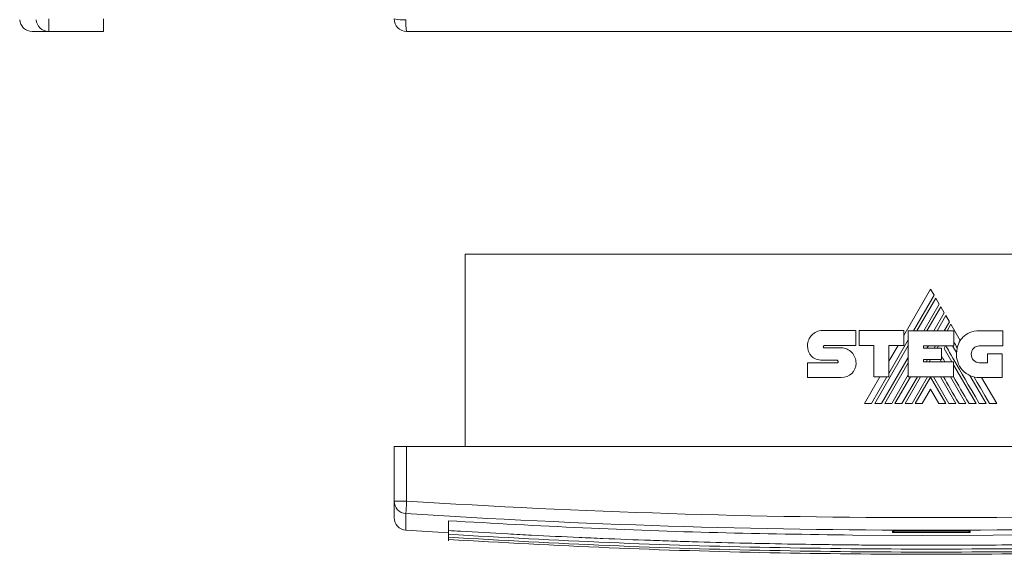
# Model space of a CAD drawing. Header units: millimetres. Extents: x -25 to 446, y -26 to 356.
# Tile 1 of 5: x -19 to 217, y -26 to 102. Entities that reach past the tile are written whole.
import ezdxf

# ---------------------------------------------------------------- set-up
doc = ezdxf.new("R2010")
doc.units = ezdxf.units.MM
doc.linetypes.add('PHANTOM', pattern=[12.7, 6.35, -1.27, 1.27, -1.27, 1.27, -1.27])
doc.layers.add('___VS___', color=7, linetype='Continuous', lineweight=15)

msp = doc.modelspace()

# ---------------------------------------------------------------- linework, layer by layer
at = {"color": 7, "linetype": 'Continuous', "lineweight": 15}
for p, q in [((-11.58, 101.99), (-11.58, 98.99)), ((1.52, 101.99), (1.52, 98.99)), ((-11.58, 98.99), (-15.53, 98.99)), ((1.52, 98.99), (-11.58, 98.99)), ((325.03, 98.99), (74.03, 98.99)), ((88.03, 45.73), (88.03, -0.27)), ((88.03, 45.73), (311.03, 45.73)), ((199.33, 37.34), (192.94, 26.28)), ((195.28, 27.39), (200.18, 35.88)), ((200.18, 35.88), (199.33, 37.34)), ((200.56, 35.22), (196.04, 27.39)), ((197.7, 27.39), (201.4, 33.78)), ((201.77, 33.13), (198.46, 27.39)), ((201.4, 33.78), (200.56, 35.22)), ((202.61, 31.68), (201.77, 33.13)), ((200.13, 27.39), (202.61, 31.68)), ((202.99, 31.04), (200.88, 27.39)), ((203.83, 29.55), (202.99, 31.04)), ((202.58, 27.39), (203.83, 29.55)), ((204.2, 28.93), (203.31, 27.39)), ((206.44, 25.05), (204.2, 28.93)), ((173.43, 27.43), (181.47, 27.43)), ((181.47, 27.43), (181.47, 23.84)), ((182.26, 23.84), (182.26, 27.42)), ((182.26, 27.42), (192.94, 27.42)), ((192.94, 27.42), (192.94, 23.87)), ((194.02, 16.34), (194.02, 27.39)), ((194.02, 27.39), (204.92, 27.39)), ((204.92, 27.39), (204.92, 23.81)), ((211, 27.36), (216.59, 27.36)), ((216.59, 27.36), (216.59, 23.77)), ((173.9, 23.84), (181.47, 23.84)), ((185.73, 23.84), (182.26, 23.84)), ((185.73, 16.34), (185.73, 23.84)), ((185.97, 9.95), (194.02, 23.89)), ((189.38, 17.17), (194.02, 25.2)), ((192.94, 23.87), (189.38, 23.87)), ((189.38, 16.34), (189.38, 23.87)), ((191.55, 23.87), (189.38, 20.12)), ((197.64, 23.81), (204.92, 23.81)), ((197.64, 23.81), (197.64, 23.23)), ((198.48, 23.23), (198.81, 23.81)), ((200.17, 23.23), (200.51, 23.81)), ((200.91, 23.23), (201.25, 23.81)), ((202.57, 23.18), (202.94, 23.81)), ((204.62, 23.81), (205.57, 22.17)), ((216.59, 23.77), (211, 23.77)), ((173.91, 23.29), (177.99, 23.29)), ((197.64, 23.23), (201.97, 23.23)), ((201.97, 23.23), (201.97, 20.53)), ((202.57, 23.18), (204.42, 19.99)), ((212.93, 19.74), (212.93, 21.88)), ((212.93, 21.88), (216.47, 21.88)), ((216.47, 21.88), (216.47, 16.17)), ((169.91, 19.73), (176.97, 19.73)), ((176.97, 20.33), (173.44, 20.33)), ((187.64, 9.95), (194.02, 21)), ((188.4, 9.95), (194.02, 19.69)), ((197.64, 20.53), (201.97, 20.53)), ((197.64, 20.53), (197.64, 19.99)), ((197.64, 19.99), (204.86, 19.99)), ((198.29, 19.99), (198.6, 20.53)), ((199.04, 19.99), (199.35, 20.53)), ((201.67, 20.53), (201.99, 19.99)), ((204.86, 16.34), (204.86, 19.99)), ((204.86, 19.23), (210.22, 9.95)), ((211, 19.74), (212.93, 19.74)), ((190.05, 9.95), (194.02, 16.81)), ((208.75, 16.67), (212.64, 9.95)), ((177.99, 16.19), (169.91, 16.19)), ((187.19, 16.34), (183.5, 9.95)), ((185.21, 9.95), (188.9, 16.34)), ((185.73, 16.34), (189.38, 16.34)), ((190.81, 9.95), (194.5, 16.34)), ((192.48, 9.95), (196.18, 16.34)), ((193.24, 9.95), (196.93, 16.34)), ((194.02, 16.34), (204.86, 16.34)), ((194.91, 9.95), (198.61, 16.34)), ((195.66, 9.95), (199.31, 16.29)), ((202.97, 9.95), (199.31, 16.29)), ((203.73, 9.95), (200.02, 16.34)), ((201.68, 16.34), (205.38, 9.95)), ((204.1, 16.34), (207.79, 9.95)), ((216.47, 16.17), (211.03, 16.17)), ((215.16, 9.95), (211.56, 16.17)), ((199.31, 13.39), (197.31, 9.95)), ((199.31, 13.39), (201.31, 9.95)), ((71.03, -13.36), (71.03, -0.27)), ((71.03, -0.27), (74.03, -0.27)), ((325.03, -0.27), (74.03, -0.27)), ((74.03, -0.27), (74.03, -13.36)), ((71.03, -13.36), (74.03, -13.36)), ((71.03, -17.32), (71.03, -13.36)), ((84.03, -18.06), (84.03, -20.4)), ((84.03, -20.4), (84.03, -21.31)), ((190.23, -20.85), (190.23, -20.58)), ((208.83, -20.58), (208.83, -20.85)), ((84.03, -21.31), (84.03, -22.02)), ((84.03, -22.02), (84.03, -22.55)), ((84.03, -22.55), (84.03, -22.9))]:
    msp.add_line(p, q, dxfattribs=at)
at = {"color": 8, "linetype": 'Continuous', "lineweight": 15}
msp.add_line((73.84, -16.35), (73.84, -20.31), dxfattribs=at)
at = {"color": 7, "linetype": 'Continuous', "lineweight": 15, "flags": 128}
for points in [[(213.46, 9.95), (212.34, 11.89), (211.28, 13.71), (210.51, 15.05), (209.77, 16.32)], [(74.03, -13.36), (74, -13.93), (73.96, -14.47), (73.93, -14.97), (73.9, -15.41), (73.88, -15.79), (73.86, -16.07), (73.85, -16.26), (73.84, -16.35)], [(315.03, -18.06), (298.27, -19.01), (281.5, -19.81), (264.71, -20.47), (247.92, -20.97), (231.11, -21.32), (214.3, -21.53), (197.49, -21.59), (180.68, -21.49)]]:
    msp.add_lwpolyline(points, dxfattribs=at)
at = {"color": 8, "linetype": 'Continuous', "lineweight": 15, "flags": 128}
msp.add_lwpolyline([(208.83, -20.58), (208.77, -20.58), (208.73, -20.56)], dxfattribs=at)
at = {"color": 7, "linetype": 'Continuous', "lineweight": 15}
for centre, radius, start, end in [((-15.53, 101.99), 3, 183.6031, 270), ((-11.58, 101.98), 3, 183.5417, 269.9479), ((73.17, 112.85), 11.08, 258.8562, 273.4711), ((74.03, 101.99), 3, 180, 270), ((84.9, 101.13), 11.08, 176.5284, 191.1444), ((211.66, 21.91), 6.1, 149.0381, 166.8386), ((211.03, 21.66), 5.49, 174.6401, 270), ((74.03, -13.36), 3, 180.0522, 266.4583), ((199.53, 1975.73), 1993.05, 266.38977, 273.61023), ((199.53, 1975.73), 1996.05, 266.38977, 273.61023), ((74.03, -17.32), 3, 180, 266.3969), ((199.53, 1975.73), 2000, 266.39691, 266.68933), ((199.53, 1975.73), 1996.6, 269.73308, 270.26692), ((199.53, 1975.73), 1996.29, 269.756, 270), ((199.53, 1975.73), 1996.29, 269.756, 270.244), ((199.53, 1975.73), 1996.29, 270, 270.244)]:
    msp.add_arc(centre, radius, start, end, dxfattribs=at)
at = {"color": 8, "linetype": 'Continuous', "lineweight": 15}
msp.add_arc((190.23, -20.28), 0.3, 269.732, 295.3668, dxfattribs=at)
at = {"color": 7, "linetype": 'Continuous', "lineweight": 15}
for points in [[(169.91, 23.82), (169.91, 24.81), (170.31, 25.72), (170.94, 26.37)], [(170.94, 26.37), (171.58, 27.02), (172.46, 27.43), (173.43, 27.43)], [(207.06, 25.84), (207.97, 26.78), (209.29, 27.36), (211, 27.36)], [(170.84, 21.33), (170.25, 21.91), (169.9, 22.74), (169.91, 23.82)], [(173.76, 23.77), (173.71, 23.71), (173.68, 23.62), (173.68, 23.54)], [(173.9, 23.84), (173.84, 23.84), (173.79, 23.81), (173.76, 23.77)], [(210.99, 9.95), (205.87, 18.77), (203.2, 23.39), (202.97, 23.81)], [(205.73, 23.3), (205.41, 23.85), (205.14, 24.32), (204.92, 24.7)], [(206.44, 25.05), (206.62, 25.33), (206.82, 25.6), (207.06, 25.84)], [(211, 23.77), (210.47, 23.77), (209.98, 23.54), (209.63, 23.18)], [(173.44, 20.33), (172.42, 20.36), (171.49, 20.69), (170.84, 21.33)], [(173.68, 23.54), (173.68, 23.47), (173.71, 23.4), (173.75, 23.36)], [(173.75, 23.36), (173.79, 23.31), (173.85, 23.29), (173.91, 23.29)], [(177.99, 23.29), (178.96, 23.29), (179.84, 22.87), (180.48, 22.2)], [(180.48, 22.2), (181.12, 21.53), (181.51, 20.6), (181.51, 19.6)], [(202.76, 19.99), (202.42, 20.58), (202.16, 21.04), (201.97, 21.36)], [(205.57, 22.17), (205.59, 22.56), (205.64, 22.94), (205.73, 23.3)], [(209.63, 23.18), (209.28, 22.82), (209.06, 22.32), (209.06, 21.76)], [(209.06, 21.76), (209.06, 21.2), (209.28, 20.7), (209.63, 20.33)], [(177.13, 20.25), (177.09, 20.3), (177.03, 20.33), (176.97, 20.33)], [(176.97, 19.73), (177.04, 19.73), (177.1, 19.76), (177.14, 19.81)], [(177.22, 20.01), (177.22, 20.09), (177.19, 20.18), (177.13, 20.25)], [(177.14, 19.81), (177.19, 19.86), (177.22, 19.93), (177.22, 20.01)], [(181.51, 19.6), (181.51, 18.63), (181.13, 17.78), (180.5, 17.18)], [(209.63, 20.33), (209.98, 19.97), (210.47, 19.74), (211, 19.74)], [(180.5, 17.18), (179.86, 16.56), (178.97, 16.19), (177.99, 16.19)], [(206.14, 9.95), (204.59, 12.63), (203.35, 14.76), (202.44, 16.34)], [(208.56, 9.95), (207.09, 12.49), (205.85, 14.62), (204.86, 16.35)]]:
    msp.add_open_spline(points, degree=3, dxfattribs=at)
for points, knots in [([(180.68, -21.49), (169.92, -21.33), (148.41, -21.01), (116.18, -19.87), (94.75, -18.66), (84.03, -18.06)], [0, 0, 0, 0, 0.3335195, 0.6667875, 1, 1, 1, 1]), ([(84.03, -20.4), (84.98, -20.46), (89.71, -20.75), (96.34, -21.12), (105.81, -21.62), (113.4, -21.98), (122.88, -22.39), (130.47, -22.68), (138.06, -22.94), (145.65, -23.18), (153.25, -23.38), (162.74, -23.58), (170.34, -23.72), (177.94, -23.81), (185.54, -23.89), (193.14, -23.93), (202.64, -23.94), (212.14, -23.9), (223.54, -23.79), (234.94, -23.62), (246.33, -23.37), (257.72, -23.05), (269.11, -22.67), (280.49, -22.21), (295.81, -21.52), (307.31, -20.85), (315.03, -20.4)], [0, 0, 0, 0, 0.012322, 0.061612, 0.086257, 0.135547, 0.160191, 0.209481, 0.234126, 0.258771, 0.30806, 0.332705, 0.381995, 0.40664, 0.431284, 0.480574, 0.505219, 0.554509, 0.603798, 0.653088, 0.702378, 0.751668, 0.800957, 0.850247, 0.899537, 1, 1, 1, 1]), ([(190.23, -20.58), (190.23, -20.58), (190.24, -20.57), (190.34, -20.55), (190.52, -20.54), (190.76, -20.54), (190.94, -20.54), (191.03, -20.54)], [0, 0, 0, 0, 0.142629, 0.357313, 0.571638, 0.785819, 1, 1, 1, 1]), ([(190.53, -20.55), (190.53, -20.58), (190.52, -20.65), (190.47, -20.74), (190.39, -20.81), (190.31, -20.84), (190.25, -20.85), (190.23, -20.85)], [0, 0, 0, 0, 0.214519, 0.429041, 0.643405, 0.857412, 1, 1, 1, 1]), ([(190.33, -20.56), (190.33, -20.56), (190.32, -20.56), (190.35, -20.56), (190.41, -20.55), (190.56, -20.54), (190.79, -20.54), (190.98, -20.54), (191.09, -20.54), (191.1, -20.54)], [0, 0, 0, 0, 0.025228, 0.109321, 0.251246, 0.455074, 0.702578, 0.966542, 1, 1, 1, 1]), ([(208.03, -20.54), (208.12, -20.54), (208.31, -20.54), (208.54, -20.54), (208.67, -20.55), (208.74, -20.56), (208.74, -20.56), (208.74, -20.56)], [0, 0, 0, 0, 0.264899, 0.550712, 0.790224, 0.931643, 1, 1, 1, 1]), ([(208.03, -20.54), (208.09, -20.54), (208.24, -20.54), (208.47, -20.54), (208.67, -20.55), (208.81, -20.56), (208.82, -20.58), (208.83, -20.58)], [0, 0, 0, 0, 0.140132, 0.354703, 0.569665, 0.784838, 1, 1, 1, 1]), ([(208.83, -20.85), (208.8, -20.85), (208.73, -20.84), (208.64, -20.79), (208.57, -20.71), (208.54, -20.63), (208.53, -20.57), (208.53, -20.55)], [0, 0, 0, 0, 0.213615, 0.427208, 0.640969, 0.855073, 1, 1, 1, 1]), ([(84.03, -21.31), (96.83, -22.02), (122.43, -23.44), (160.95, -24.57), (199.53, -24.97), (238.11, -24.57), (276.63, -23.44), (302.24, -22.02), (315.03, -21.31)], [0, 0, 0, 0, 0.166484, 0.3331043, 0.5, 0.6668972, 0.8335175, 1, 1, 1, 1]), ([(84.03, -22.02), (96.83, -22.73), (122.43, -24.15), (160.95, -25.29), (199.53, -25.69), (238.11, -25.29), (276.63, -24.15), (302.24, -22.73), (315.03, -22.02)], [0, 0, 0, 0, 0.166484, 0.3331043, 0.5, 0.6668972, 0.8335175, 1, 1, 1, 1]), ([(84.03, -22.55), (96.83, -23.26), (122.43, -24.68), (160.95, -25.82), (199.53, -26.22), (238.11, -25.82), (276.63, -24.68), (302.24, -23.26), (315.03, -22.55)], [0, 0, 0, 0, 0.166484, 0.3331043, 0.5, 0.6668972, 0.8335175, 1, 1, 1, 1])]:
    msp.add_open_spline(points, degree=3, knots=knots, dxfattribs=at)
at = {"layer": '___VS___', "linetype": 'PHANTOM'}
for p, q in [((169.91, 19.73), (169.91, 16.19)), ((183.5, 9.95), (185.21, 9.95)), ((185.97, 9.95), (187.64, 9.95)), ((188.4, 9.95), (190.05, 9.95)), ((190.81, 9.95), (192.48, 9.95)), ((193.24, 9.95), (194.91, 9.95)), ((195.66, 9.95), (197.31, 9.95)), ((201.31, 9.95), (202.97, 9.95)), ((203.73, 9.95), (205.38, 9.95)), ((206.14, 9.95), (207.79, 9.95)), ((208.56, 9.95), (210.22, 9.95)), ((210.99, 9.95), (212.64, 9.95)), ((213.46, 9.95), (215.16, 9.95))]:
    msp.add_line(p, q, dxfattribs=at)

doc.saveas('drawing.dxf')
